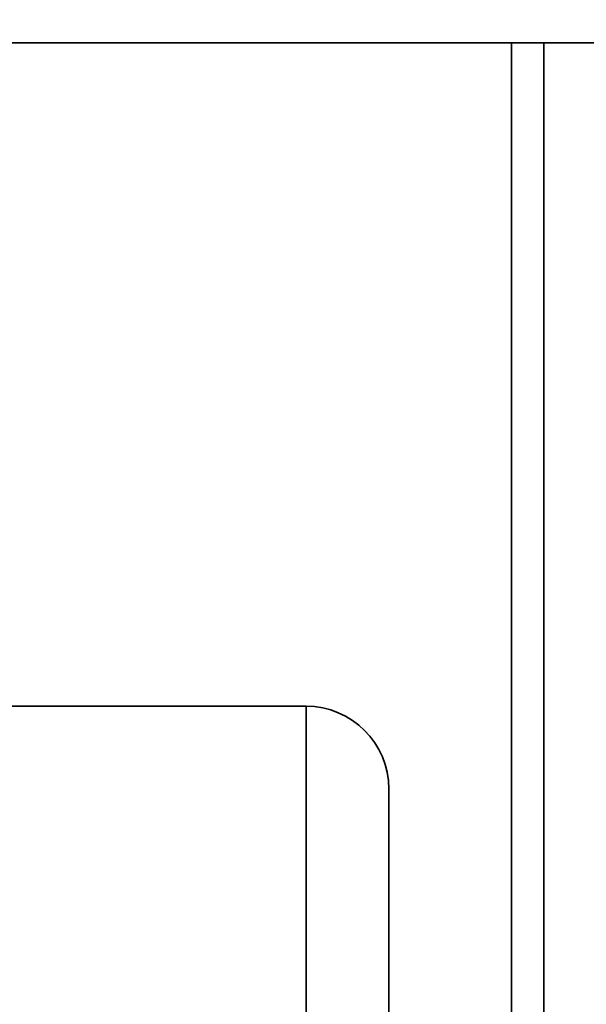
# Model space of a CAD drawing. Header units: millimetres. Extents: x 42175 to 97175, y 10092 to 468192.
# Tile 188 of 235: x 79402 to 79454, y 24953 to 25042. Entities that reach past the tile are written whole.
import ezdxf

# ---------------------------------------------------------------- set-up
doc = ezdxf.new("R2010")
doc.units = ezdxf.units.MM
doc.header["$XCLIPFRAME"] = 2
for name, color, linetype in [('AHU03-3-68635OBJ', 8, 'Continuous'), ('EC-MTR_250-0_7OBJ', 8, 'Continuous'), ('Impeller', 8, 'Continuous')]:
    doc.layers.add(name, color=color, linetype=linetype)
picture_1 = doc.add_image_def('image3.bmp', size_in_pixel=(1540, 807))

msp = doc.modelspace()

# ---------------------------------------------------------------- linework, layer by layer
at = {"layer": 'AHU03-3-68635OBJ', "color": 8, "linetype": 'Continuous', "lineweight": 35, "ltscale": 100}
msp.add_line((79582.309, 25039.69), (79352.839, 25039.69), dxfattribs=at)
at = {"layer": 'EC-MTR_250-0_7OBJ', "color": 8, "linetype": 'Continuous', "lineweight": 35, "ltscale": 100}
for p, q in [((79369.839, 24979.54), (79428.339, 24979.54)), ((79428.339, 24979.54), (79428.339, 24877.84)), ((79435.839, 24972.04), (79435.839, 24942.69))]:
    msp.add_line(p, q, dxfattribs=at)
msp.add_arc((79428.339, 24972.04), 7.5, 0, 90, dxfattribs=at)
at = {"layer": 'Impeller', "color": 8, "linetype": 'Continuous', "lineweight": 35, "ltscale": 100}
for p, q in [((79446.957, 25039.69), (79446.957, 24817.69)), ((79449.872, 25039.69), (79449.872, 24817.69))]:
    msp.add_line(p, q, dxfattribs=at)

# ---------------------------------------------------------------- pictures from other files: only their frames are drawn
at = {"color": 8, "lineweight": 13}
image = msp.add_image(picture_1, insert=(78690, 24419.733), size_in_units=(1860, 974.456), dxfattribs=at)
image.set_boundary_path([(-0.5, -0.5), (1539.5, 806.5)])

doc.saveas('drawing.dxf')
